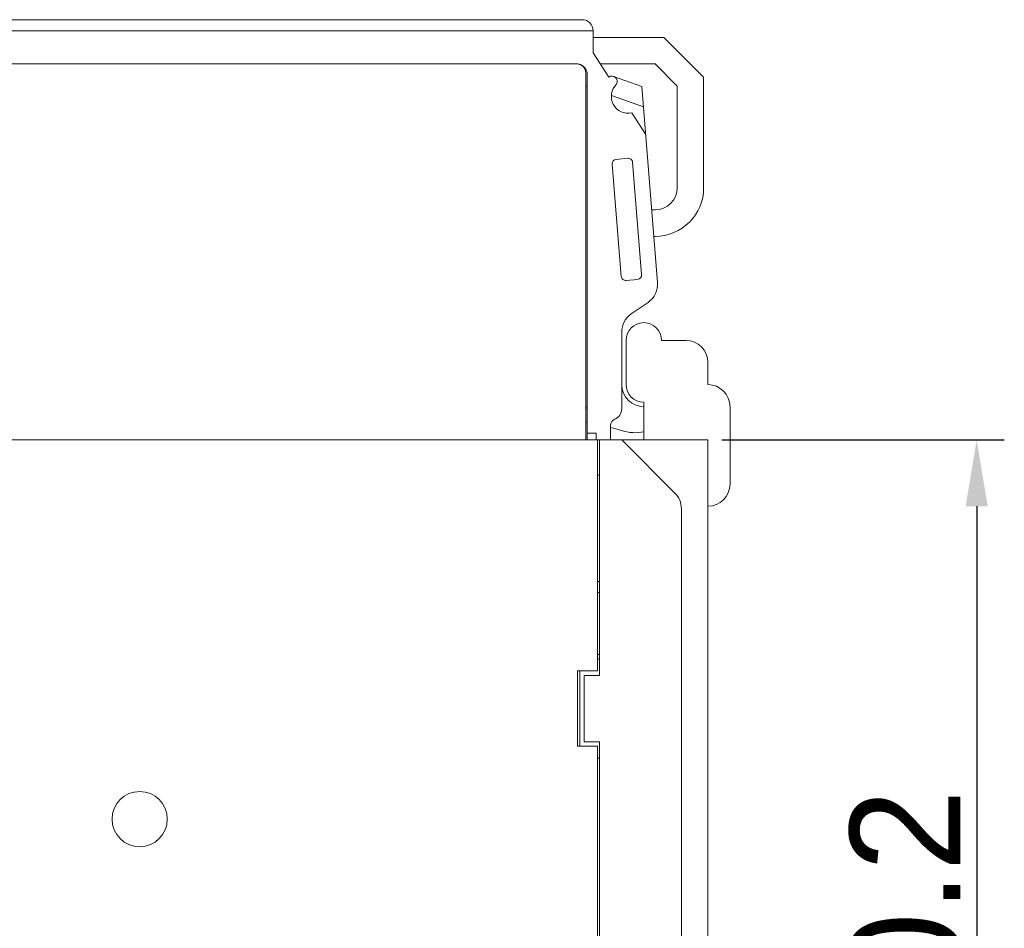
# Model space of a CAD drawing. Header units: millimetres. Extents: x 0 to 427, y 0 to 299.
# Tile 15 of 38: x 177 to 222, y 154 to 195. Entities that reach past the tile are written whole.
import ezdxf

# ---------------------------------------------------------------- set-up
doc = ezdxf.new("R2010")
doc.units = ezdxf.units.MM
doc.header["$LTSCALE"] = 23.1
doc.header["$MEASUREMENT"] = 0
doc.header["$PDSIZE"] = -5
doc.layers.get('0').update_dxf_attribs({"lineweight": 18})
doc.layers.add('1_27', color=7, linetype='Continuous', lineweight=18)
doc.layers.add('1_6', color=7, linetype='Continuous', lineweight=18)
doc.styles.add('文字样式①', font='txt')
doc.dimstyles.new('标准样式（宋体）', dxfattribs={"dimtxt": 5, "dimasz": 3, "dimexe": 1.25, "dimexo": 0.625, "dimtad": 1, "dimtoh": 1, "dimdsep": 46, "dimtxsty": '文字样式①', "dimcen": 0, "dimdle": 6, "dimadec": 0, "dimazin": 0, "dimtfac": 1, "dimtofl": 0, "dimtmove": 0, "dimatfit": 3, "dimfxl": 1, "dimtolj": 1, "dimarcsym": 0})

# ---------------------------------------------------------------- blocks, each defined once
blk = doc.blocks.new('*D29')
at = {"color": 0, "lineweight": -2}
for p, q in [((208.963, 175.769), (221.742, 175.769)), ((220.492, 172.769), (220.492, 126.769)), ((208.963, 123.769), (221.742, 123.769))]:
    blk.add_line(p, q, dxfattribs=at)
at = {"color": 0}
for points in [[(220.992, 172.769), (219.992, 172.769), (220.492, 175.769)], [(219.992, 126.769), (220.992, 126.769), (220.492, 123.769)]]:
    blk.add_solid(points, dxfattribs=at)
at = {"layer": 'Defpoints', "color": 0}
for p in [(208.338, 175.769), (208.338, 123.769), (220.492, 123.769)]:
    blk.add_point(p, dxfattribs=at)
at = {"color": 0, "lineweight": 0, "insert": (217.292, 149.769), "char_height": 5, "attachment_point": 5, "rotation": 90, "style": '文字样式①'}
blk.add_mtext('\\A1;52{\\H1x;%%p0.2}', dxfattribs=at)

msp = doc.modelspace()

# ---------------------------------------------------------------- linework, layer by layer
at = {"color": 7, "linetype": 'Continuous', "lineweight": 0}
for p, q in [((204.638, 180.269), (204.638, 178.269)), ((207.338, 180.269), (206.238, 180.269)), ((208.338, 178.269), (208.338, 179.269)), ((205.438, 177.469), (205.438, 175.769)), ((209.338, 173.769), (209.338, 177.269)), ((134.116, 175.769), (203.338, 175.769)), ((203.338, 165.319), (203.338, 175.769)), ((203.438, 175.769), (208.338, 175.769)), ((203.438, 175.769), (203.438, 165.119)), ((204.438, 175.769), (206.845, 173.361)), ((208.338, 175.769), (208.338, 123.769)), ((203.338, 174.169), (203.438, 174.169)), ((207.138, 172.654), (207.138, 126.883)), ((203.438, 169.369), (203.338, 169.369)), ((203.338, 168.869), (203.438, 168.869)), ((203.438, 166.069), (203.338, 166.069)), ((203.438, 165.869), (203.338, 165.869)), ((203.338, 165.319), (202.438, 165.319)), ((202.438, 165.319), (202.438, 161.919)), ((202.538, 161.919), (202.538, 165.319)), ((203.438, 165.119), (202.738, 165.119)), ((202.738, 165.119), (202.738, 162.119)), ((202.738, 162.119), (203.438, 162.119)), ((203.438, 162.119), (203.438, 140.269)), ((203.338, 161.919), (202.438, 161.919)), ((203.338, 140.469), (203.338, 161.919)), ((203.338, 161.369), (203.438, 161.369))]:
    msp.add_line(p, q, dxfattribs=at)
msp.add_circle((182.638, 158.619), 1.25, dxfattribs=at)
for centre, radius, start, end in [((205.438, 180.269), 0.8, 0, 180), ((207.338, 179.269), 1, 0, 90), ((205.438, 178.269), 0.8, 180, 270), ((208.338, 177.269), 1, 0, 90), ((208.338, 173.769), 1, 270, 0), ((206.138, 172.654), 1, 0, 45)]:
    msp.add_arc(centre, radius, start, end, dxfattribs=at)
at = {"layer": '1_27', "color": 7, "linetype": 'Continuous', "lineweight": 0}
for p, q in [((202.409, 192.769), (136.868, 192.769)), ((202.809, 175.769), (202.809, 192.369))]:
    msp.add_line(p, q, dxfattribs=at)
msp.add_arc((202.409, 192.369), 0.4, 0.0001, 89.9476, dxfattribs=at)
at = {"layer": '1_6', "color": 7, "linetype": 'Continuous', "lineweight": 0}
for p, q in [((137.618, 194.769), (202.645, 194.769)), ((203.145, 194.269), (137.699, 194.269)), ((203.145, 193.269), (203.145, 194.269)), ((203.145, 193.969), (206.345, 193.969)), ((206.345, 193.969), (208.145, 192.169)), ((203.145, 193.269), (203.85, 192.175)), ((136.818, 192.769), (202.422, 192.769)), ((202.883, 192.27), (202.871, 192.385)), ((203.468, 192.769), (205.945, 192.769)), ((206.945, 191.769), (205.945, 192.769)), ((202.883, 192.269), (202.883, 175.769)), ((205.347, 191.744), (204.07, 192.2)), ((208.145, 187.169), (208.145, 192.169)), ((202.809, 191.769), (202.883, 191.769)), ((205.347, 191.744), (206.06, 182.892)), ((206.945, 191.769), (206.945, 187.169)), ((203.971, 191.347), (205.42, 190.829)), ((204.895, 190.554), (205.52, 189.585)), ((204.711, 188.503), (204.192, 188.454)), ((204.011, 188.238), (204.421, 183.159)), ((205.338, 183.24), (204.929, 188.32)), ((205.796, 186.169), (205.945, 186.169)), ((205.945, 184.969), (205.892, 184.969)), ((204.639, 182.976), (205.158, 183.025)), ((205.628, 181.987), (204.872, 181.468)), ((204.438, 177.169), (204.438, 180.644)), ((202.809, 177.219), (202.883, 177.219)), ((202.883, 176.569), (202.809, 176.569)), ((203.938, 175.769), (203.938, 176.427)), ((203.283, 176.069), (202.883, 176.069)), ((203.283, 175.769), (203.283, 176.069)), ((204.438, 176.188), (203.938, 176.322)), ((203.338, 175.769), (203.438, 175.769))]:
    msp.add_line(p, q, dxfattribs=at)
for centre, radius, start, end in [((202.645, 194.269), 0.5, 0, 90), ((203.986, 191.965), 0.25, 333.8572, 122.8129), ((204.732, 191.299), 0.762, 133.1898, 282.37), ((204.211, 188.255), 0.2, 95.4274, 184.6059), ((204.73, 188.304), 0.2, 4.6059, 95.4274), ((205.945, 187.169), 2.2, 270, 0), ((205.945, 187.169), 1, 270, 0), ((204.62, 183.175), 0.2, 184.6059, 275.4274), ((205.139, 183.224), 0.2, 275.4274, 4.6059), ((205.063, 182.812), 1, 304.4354, 4.6059), ((205.438, 180.644), 1, 124.4354, 180), ((205.438, 178.269), 1, 180, 270), ((203.938, 177.169), 0.5, 292.0243, 360), ((204.238, 176.427), 0.3, 112.0243, 180), ((205.044, 178.094), 2, 252.3457, 281.3735)]:
    msp.add_arc(centre, radius, start, end, dxfattribs=at)
msp.add_open_spline([(202.573, 192.741), (202.525, 192.759), (202.474, 192.768), (202.422, 192.768)], degree=3, dxfattribs=at)
for points, knots in [([(202.816, 192.528), (202.802, 192.553), (202.751, 192.63), (202.661, 192.705), (202.583, 192.737), (202.573, 192.741)], [0, 0, 0, 0, 0.298214, 0.909243, 1, 1, 1, 1]), ([(202.871, 192.385), (202.866, 192.406), (202.853, 192.451), (202.831, 192.501), (202.816, 192.528)], [0, 0, 0, 0, 0.474399, 1, 1, 1, 1])]:
    msp.add_open_spline(points, degree=3, knots=knots, dxfattribs=at)

# ---------------------------------------------------------------- dimensions: what is measured, and where the dimension line sits
at = {"color": 142, "lineweight": 0}
dim = msp.add_linear_dim(base=(220.492, 123.769), p1=(208.338, 175.769), p2=(208.338, 123.769), angle=90, text='<>{\\H1x;%%p0.2}', dimstyle='标准样式（宋体）', override={"dimdec": 1, "dimarcsym": 1}, dxfattribs=at)
dim.commit()
dim.dimension.update_dxf_attribs({"geometry": '*D29', "text_midpoint": (220.492, 149.769), "dimtype": 160})

doc.saveas('drawing.dxf')
